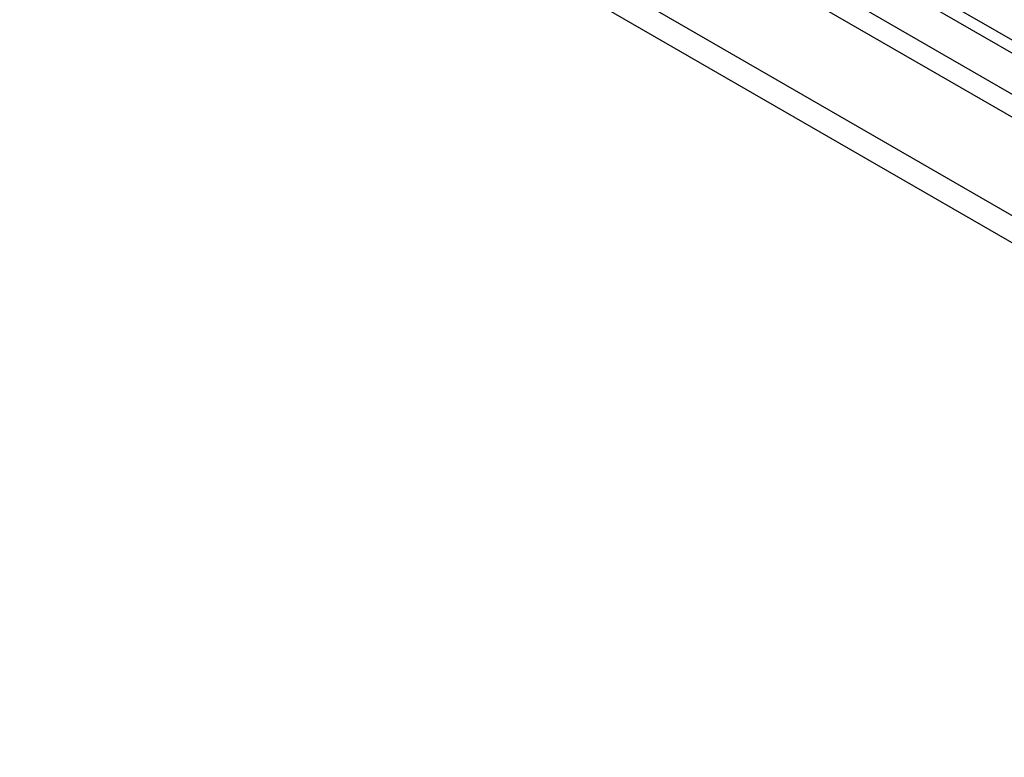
# Model space of a CAD drawing. Header units: millimetres. Extents: x -0.57 to 0.95, y -0.4 to 0.71.
# Tile 166 of 256: x 0.7104 to 0.7327, y -0.1359 to -0.1192. Entities that reach past the tile are written whole.
import ezdxf

# ---------------------------------------------------------------- set-up
doc = ezdxf.new("R2010")
doc.units = ezdxf.units.MM
doc.layers.add('FORMAT', color=7, linetype='Continuous')

msp = doc.modelspace()

# ---------------------------------------------------------------- linework, layer by layer
at = {"layer": 'FORMAT', "color": 7, "linetype": 'Continuous', "lineweight": 25}
for p, q in [((0.752247, -0.130802), (0.714919, -0.109254)), ((0.715467, -0.109863), (0.752229, -0.131085)), ((0.752173, -0.131984), (0.714094, -0.110001)), ((0.714468, -0.110736), (0.752142, -0.132484)), ((0.710435, -0.111254), (0.753094, -0.13588)), ((0.751294, -0.134227), (0.713007, -0.112124))]:
    msp.add_line(p, q, dxfattribs=at)
msp.add_arc((0.592871, -0.357801), 0.290443, 54.94424, 64.40986, dxfattribs=at)
for points, knots in [([(0.711424, -0.099415), (0.713269, -0.1003), (0.71696, -0.10207), (0.722512, -0.104943), (0.728073, -0.107975), (0.733466, -0.111079), (0.738689, -0.114232), (0.743739, -0.11742), (0.74879, -0.120736), (0.752153, -0.123059), (0.753834, -0.124221)], [0, 0, 0, 0, 0.130967, 0.262024, 0.392991, 0.524048, 0.642867, 0.761754, 0.880843, 1, 1, 1, 1]), ([(0.714907, -0.104706), (0.720837, -0.107918), (0.732696, -0.114343), (0.744574, -0.121781), (0.750512, -0.1255)], [0, 0, 0, 0, 0.5000152, 1, 1, 1, 1])]:
    msp.add_open_spline(points, degree=3, knots=knots, dxfattribs=at)

doc.saveas('drawing.dxf')
